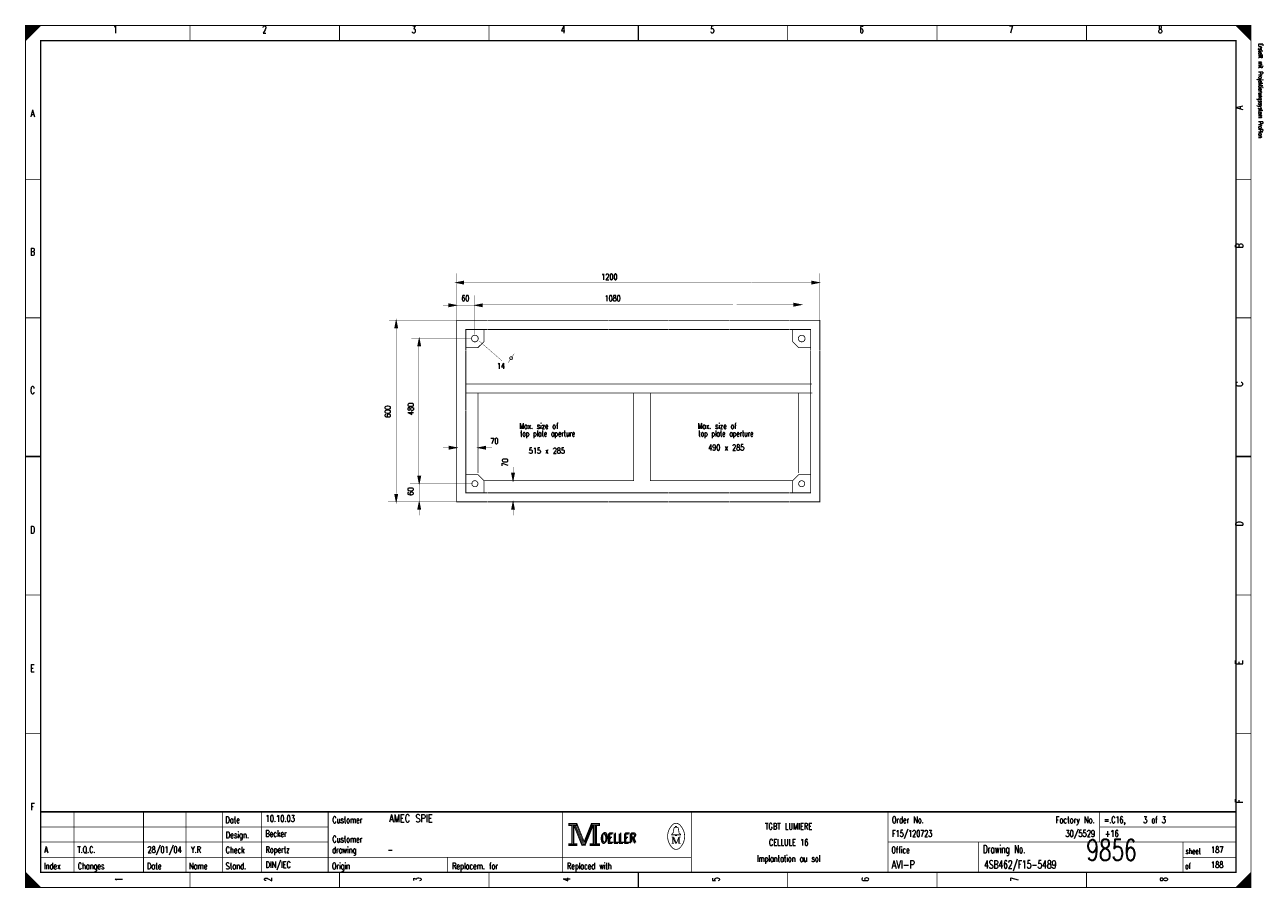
# Model space of a CAD drawing. Extents: x 0 to 409, y 0 to 285.
import ezdxf
from ezdxf.enums import TextEntityAlignment as Align

# ---------------------------------------------------------------- set-up
doc = ezdxf.new("R2010")
doc.units = 0
doc.header["$MEASUREMENT"] = 0
doc.linetypes.add('GESTRICHELT', pattern=[3.75, 3, -0.75])
doc.layers.get('0').update_dxf_attribs({"color": 9, "linetype": 'CONTINUOUS'})
doc.layers.add('1', color=7, linetype='CONTINUOUS')
doc.styles.get("Standard").update_dxf_attribs({"font": 'TXT', "bigfont": 'TXT'})

msp = doc.modelspace()

# ---------------------------------------------------------------- linework, layer by layer
at = {"color": 0, "const_width": 0.25, "flags": 128}
for points in [[(0, 142.5), (0, 285), (405, 285), (405, 0), (0, 0), (0, 142.5)], [(0, 285), (5, 285), (0, 280), (0, 285)], [(0.25, 285), (0.25, 280.25), (0.5, 280.5), (0.5, 285), (0.75, 285), (0.75, 280.75), (1, 281), (1, 285), (1.25, 285), (1.25, 281.25), (1.5, 281.5), (1.5, 285), (1.75, 285), (1.75, 281.75), (2, 282)], [(2, 282), (2, 285), (2.25, 285), (2.25, 282.25), (2.5, 282.5), (2.5, 285), (2.75, 285), (2.75, 282.75), (3, 283), (3, 285), (3.25, 285), (3.25, 283.25), (3.5, 283.5), (3.5, 285), (3.75, 285)], [(3.75, 285), (3.75, 283.75), (4, 284), (4, 285), (4.25, 285), (4.25, 284.25), (4.5, 284.5), (4.5, 285), (4.75, 285), (4.75, 284.75)], [(400, 285), (405, 280), (404.75, 280.25), (404.75, 285), (404.5, 285), (404.5, 280.5), (404.25, 280.75), (404.25, 285), (404, 285), (404, 281), (403.75, 281.25), (403.75, 285), (403.5, 285), (403.5, 281.5), (403.25, 281.75)], [(401.5, 283.5), (401.5, 285), (401.25, 285), (401.25, 283.75), (401, 284), (401, 285), (400.75, 285), (400.75, 284.25), (400.5, 284.5), (400.5, 285), (400.25, 285), (400.25, 284.75)], [(403.25, 281.75), (403.25, 285), (403, 285), (403, 282), (402.75, 282.25), (402.75, 285), (402.5, 285), (402.5, 282.5), (402.25, 282.75), (402.25, 285), (402, 285), (402, 283), (401.75, 283.25), (401.75, 285), (401.5, 285)], [(179.5, 21.2), (179.5, 20.5), (180.5, 20.5), (180.5, 14.5), (179.5, 14.5), (179.5, 13.8), (182.2, 13.8), (182.2, 14.5), (181.2, 14.5), (181.2, 20.5), (182.2, 20.5), (182.2, 21.2), (179.5, 21.2)], [(180.7, 20.7), (180.7, 14.3), (181, 14.3), (181, 20.7)], [(181.2, 20.5), (183.9, 13.8), (184.9, 13.8), (187.6, 20.5)], [(181.8, 20.5), (184.2, 14.6), (184.6, 14.6)], [(182.2, 21.2), (184.6, 15.2), (187, 21.2)], [(182.2, 20.5), (184.4, 14.9), (184.7, 14.9)], [(184.6, 14.2), (184.9, 14.2), (187.4, 20.5)], [(184.6, 14.6), (184.8, 14.6), (187.2, 20.5)], [(187.6, 20.5), (187.6, 14.5), (186.6, 14.5), (186.6, 13.8), (187.1, 13.8)], [(187, 21.2), (187, 20.5), (188, 20.5), (188, 14.5), (187, 14.5), (187, 13.8), (189.7, 13.8), (189.7, 14.5), (188.7, 14.5), (188.7, 20.5), (189.7, 20.5), (189.7, 21.2), (187, 21.2)], [(187.8, 20.7), (187.8, 14.3), (188.3, 14.3), (188.3, 20.7), (188.5, 20.7), (188.5, 14.3)], [(214.8, 17.4), (213.5, 17.4), (213.5, 17.6), (214, 18), (214.3, 19.6)], [(213.9, 16.7), (213.9, 14.6), (213.5, 14.6)], [(213.9, 16.7), (214.8, 14.6), (215.1, 14.6)], [(214.8, 19.9), (214.8, 20.2), (215.2, 20.2), (215.2, 19.9)], [(215.2, 17.4), (216.5, 17.4), (216.5, 17.6), (216, 18), (215.7, 19.6)], [(0, 5), (0, 0), (5, 0), (0, 5), (0.25, 4.75), (0.25, 0), (0.5, 0), (0.5, 4.5), (0.75, 4.25), (0.75, 0), (1, 0), (1, 4), (1.25, 3.75), (1.25, 0), (1.5, 0)], [(404.75, 4.75), (404.75, 0), (404.5, 0), (404.5, 4.5), (404.25, 4.25), (404.25, 0), (404, 0), (404, 4), (403.75, 3.75), (403.75, 0), (403.5, 0), (403.5, 3.5), (403.25, 3.25), (403.25, 0), (403, 0)], [(1.5, 0), (1.5, 3.5), (1.75, 3.25), (1.75, 0), (2, 0), (2, 3), (2.25, 2.75), (2.25, 0), (2.5, 0), (2.5, 2.5), (2.75, 2.25), (2.75, 0), (3, 0), (3, 2), (3.25, 1.75)], [(3.25, 1.75), (3.25, 0), (3.5, 0), (3.5, 1.5), (3.75, 1.25), (3.75, 0), (4, 0), (4, 1), (4.25, 0.75), (4.25, 0), (4.5, 0), (4.5, 0.5), (4.75, 0.25)], [(401.25, 1.25), (401.25, 0), (401, 0), (401, 1), (400.75, 0.75), (400.75, 0), (400.5, 0), (400.5, 0.5), (400.25, 0.25), (400.25, 0)], [(403, 0), (403, 3), (402.75, 2.75), (402.75, 0), (402.5, 0), (402.5, 2.5), (402.25, 2.25), (402.25, 0), (402, 0), (402, 2), (401.75, 1.75), (401.75, 0), (401.5, 0), (401.5, 1.5), (401.25, 1.25)]]:
    msp.add_lwpolyline(points, dxfattribs=at)
at = {"color": 0, "flags": 128}
for points, const_width in [([(0, 285), (405, 285), (405, 0), (0, 0)], 0.25), ([(5, 280), (400, 280), (400, 5), (5, 5)], 0.5), ([(5, 280), (400, 280), (400, 5), (5, 5)], 0.25), ([(179.7, 21), (182, 21), (182, 20.7), (179.7, 20.7)], 0.25), ([(187.2, 21), (189.5, 21), (189.5, 20.7), (187.2, 20.7)], 0.25), ([(214.8, 17.4), (215.2, 17.4), (215.2, 17.1), (214.8, 17.1)], 0.25), ([(179.7, 14.3), (182, 14.3), (182, 14), (179.7, 14)], 0.25), ([(186.8, 14.3), (189.5, 14.3), (189.5, 14), (186.8, 14)], 0.25)]:
    msp.add_lwpolyline(points, close=True, dxfattribs=dict(at, const_width=const_width))
at = {"color": 0}
for points, const_width in [([(54.375, 285), (54.375, 280)], 0.25), ([(103.75, 285), (103.75, 280)], 0.25), ([(153.125, 285), (153.125, 280)], 0.25), ([(202.5, 280), (202.5, 285)], 0.5), ([(202.5, 285), (202.5, 280)], 0.25), ([(251.875, 285), (251.875, 280)], 0.25), ([(301.25, 285), (301.25, 280)], 0.25), ([(350.625, 285), (350.625, 280)], 0.25), ([(0, 234.167), (5, 234.167)], 0.25), ([(405, 234.167), (400, 234.167)], 0.25), ([(0, 188.334), (5, 188.334)], 0.25), ([(405, 188.334), (400, 188.334)], 0.25), ([(5, 142.5), (0, 142.5)], 0.5), ([(0, 142.5), (5, 142.5)], 0.25), ([(400, 142.5), (405, 142.5)], 0.5), ([(405, 142.5), (400, 142.5)], 0.25), ([(0, 96.667), (5, 96.667)], 0.25), ([(405, 96.667), (400, 96.667)], 0.25), ([(0, 50.834), (5, 50.834)], 0.25), ([(405, 50.834), (400, 50.834)], 0.25), ([(400, 25), (5, 25)], 0.5), ([(16, 5), (16, 25)], 0.25), ([(39, 5), (39, 25)], 0.25), ([(53, 5), (53, 25)], 0.25), ([(65, 25), (65, 5)], 0.25), ([(78, 25), (78, 5)], 0.25), ([(100, 25), (100, 5)], 0.25), ([(177.5, 25), (177.5, 5)], 0.25), ([(220, 25), (220, 5)], 0.25), ([(285, 25), (285, 5)], 0.25), ([(355, 25), (355, 15)], 0.25), ([(181.5, 20.5), (184, 14.2)], 0.25), ([(184.7, 14.9), (187, 20.6)], 0.25), ([(5, 20), (100, 20)], 0.25), ([(213.5, 16.7), (214.2, 16.7)], 0.25), ([(214.2, 16.7), (215.1, 14.6)], 0.25), ([(214.6, 19.9), (215.5, 19.9)], 0.25), ([(215.1, 14.6), (215.9, 16.7)], 0.25), ([(215.9, 14.6), (215.9, 16.7)], 0.25), ([(215.9, 16.7), (216.5, 16.7)], 0.25), ([(216.1, 16.7), (216.1, 14.6)], 0.25), ([(355, 20), (400, 20)], 0.25), ([(5, 15), (100, 15)], 0.25), ([(184, 14.2), (184.6, 14.2)], 0.25), ([(213.9, 14.6), (214.3, 14.6)], 0.25), ([(216.5, 14.6), (215.7, 14.6)], 0.25), ([(285, 15), (400, 15)], 0.25), ([(315, 15), (315, 5)], 0.25), ([(382.5, 15), (382.5, 5)], 0.25), ([(5, 10), (220, 10)], 0.25), ([(139.5, 10), (139.5, 5)], 0.25), ([(382.5, 10), (400, 10)], 0.25), ([(54.375, 0), (54.375, 5)], 0.25), ([(103.75, 0), (103.75, 5)], 0.25), ([(153.125, 0), (153.125, 5)], 0.25), ([(202.5, 5), (202.5, 0)], 0.5), ([(202.5, 0), (202.5, 5)], 0.25), ([(251.875, 0), (251.875, 5)], 0.25), ([(301.25, 0), (301.25, 5)], 0.25), ([(350.625, 0), (350.625, 5)], 0.25), ([(405, 5), (400, 0)], 0.25), ([(4.75, 0), (4.75, 0.25)], 0.25)]:
    msp.add_lwpolyline(points, dxfattribs=dict(at, const_width=const_width))
at = {"color": 0, "const_width": 0.25, "flags": 128}
for points in [[(213.499601, 20.388348, 0.373815), (213.488, 13.425, 0.373815)], [(216.493359, 20.403602, 0.530775), (213.513, 20.413, 0.530775)], [(216.498075, 13.401685, 0.378582), (216.463, 20.438, 0.378582)], [(214.6, 19.9, 0.414214), (214.3, 19.6, 0.414214)], [(215.7, 19.6, 0.414214), (215.4, 19.9, 0.414214)], [(213.502705, 13.401803, 0.532213), (216.488, 13.388, 0.532213)]]:
    msp.add_lwpolyline(points, format="xyb", dxfattribs=at)
at = {"layer": '1', "color": 0, "const_width": 0.25, "flags": 128}
for points in [[(142.3, 200), (144.8, 200.5), (144.8, 199.5), (142.3, 200)], [(262.3, 200), (259.8, 200.5), (259.8, 199.5), (262.3, 200)], [(142.4, 192.5), (139.9, 193), (139.9, 192), (142.4, 192.5)], [(148.5, 192.5), (151, 193), (151, 192), (148.5, 192.5)], [(256.4, 192.7), (253.9, 193.2), (253.9, 192.2), (256.4, 192.7)], [(122.5, 187.5), (122, 185), (123, 185), (122.5, 187.5)], [(142.5, 177.6), (142.5, 187.5), (152.5, 187.5)], [(151.5, 184.5), (151.5, 180.5), (149.5, 178.5), (145.5, 178.5)], [(152.5, 184.5), (145.5, 184.5), (145.5, 177.6)], [(252.6, 187.5), (262.5, 187.5), (262.5, 177.6)], [(259.5, 177.6), (259.5, 184.5), (252.6, 184.5)], [(253.5, 184.5), (253.5, 180.5), (255.5, 178.5), (259.5, 178.5)], [(130.1, 181.5), (129.6, 179), (130.6, 179), (130.1, 181.5)], [(142.5, 145.4), (140, 145.9), (140, 144.9), (142.5, 145.4)], [(149.6, 145.4), (152.1, 145.9), (152.1, 144.9), (149.6, 145.4)], [(130.1, 133.5), (129.6, 136), (130.6, 136), (130.1, 133.5)], [(142.5, 137.5), (142.5, 127.5), (152.5, 127.5)], [(145.5, 137.5), (145.5, 130.5), (152.5, 130.5)], [(151.5, 130.5), (151.5, 134.5), (149.5, 136.5), (145.5, 136.5)], [(161.1, 134.5), (160.6, 137), (161.6, 137), (161.1, 134.5)], [(252.6, 130.5), (259.5, 130.5), (259.5, 137.5)], [(252.6, 127.5), (262.5, 127.5), (262.5, 137.5)], [(259.5, 136.5), (255.5, 136.5), (253.5, 134.5), (253.5, 130.5)], [(122.5, 127.5), (122, 130), (123, 130), (122.5, 127.5)], [(130.1, 127.5), (129.6, 125), (130.6, 125), (130.1, 127.5)], [(161.1, 127.5), (160.6, 125), (161.6, 125), (161.1, 127.5)]]:
    msp.add_lwpolyline(points, dxfattribs=at)
at = {"layer": '1', "color": 0}
for points, const_width in [([(142.5, 203.1), (142.5, 187.5)], 0.1), ([(262.5, 203.1), (262.5, 187.5)], 0.1), ([(144.8, 199.7), (142.3, 200)], 0.25), ([(142.4, 200), (144.8, 200.3)], 0.25), ([(142.4, 200), (144.8, 200.1)], 0.25), ([(142.6, 200), (144.8, 199.9)], 0.25), ([(144.8, 200), (172.4, 200)], 0.1), ([(172.4, 200), (192.5, 200)], 0.1), ([(192.4, 200), (212.4, 200)], 0.1), ([(212.4, 200), (239.8, 200)], 0.1), ([(239.9, 200), (259.9, 200)], 0.1), ([(259.8, 200.3), (262.3, 200)], 0.25), ([(259.8, 200.1), (262.1, 200)], 0.25), ([(259.8, 199.9), (262.3, 200)], 0.25), ([(262.3, 200), (259.8, 199.7)], 0.25), ([(138, 192.5), (148.5, 192.5)], 0.1), ([(139.9, 192.8), (142.4, 192.5)], 0.25), ([(139.9, 192.6), (142.2, 192.5)], 0.25), ([(142.4, 192.5), (139.9, 192.2)], 0.25), ([(139.9, 192.4), (142.4, 192.5)], 0.25), ([(151, 192.2), (148.5, 192.5)], 0.25), ([(148.5, 195.8), (148.5, 182.8)], 0.1), ([(148.6, 192.5), (151, 192.8)], 0.25), ([(148.6, 192.5), (151, 192.6)], 0.25), ([(148.8, 192.5), (151, 192.4)], 0.25), ([(172.4, 192.6), (150.9, 192.6)], 0.1), ([(172.4, 192.6), (192.5, 192.6)], 0.1), ([(192.5, 192.6), (212.5, 192.6)], 0.1), ([(212.5, 192.6), (233.8, 192.6)], 0.1), ([(235, 192.6), (255, 192.6)], 0.1), ([(253.9, 193), (256.4, 192.7)], 0.25), ([(253.9, 192.8), (256.2, 192.7)], 0.25), ([(256.4, 192.7), (253.9, 192.4)], 0.25), ([(253.9, 192.6), (256.4, 192.7)], 0.25), ([(256.6, 195.5), (256.6, 182.5)], 0.1), ([(120.1, 187.6), (142.5, 187.6)], 0.1), ([(122.5, 187.3), (122.1, 185)], 0.25), ([(122.5, 187.3), (122.3, 185)], 0.25), ([(122.5, 187.2), (122.8, 185)], 0.25), ([(122.5, 187.2), (122.6, 185)], 0.25), ([(122.7, 130.2), (122.7, 184.9)], 0.1), ([(152.6, 187.5), (172.5, 187.5)], 0.25), ([(152.6, 184.5), (172.5, 184.5)], 0.25), ([(172.6, 187.5), (192.5, 187.5)], 0.25), ([(172.6, 184.5), (192.5, 184.5)], 0.25), ([(192.6, 187.5), (212.5, 187.5)], 0.25), ([(192.6, 184.5), (212.5, 184.5)], 0.25), ([(212.6, 187.5), (232.5, 187.5)], 0.25), ([(212.6, 184.5), (232.5, 184.5)], 0.25), ([(232.6, 187.5), (252.5, 187.5)], 0.25), ([(232.6, 184.5), (252.5, 184.5)], 0.25), ([(127.5, 181.6), (147.5, 181.6)], 0.1), ([(130.1, 181.3), (129.7, 179)], 0.25), ([(130.1, 181.3), (129.9, 179)], 0.25), ([(130.1, 181.2), (130.2, 179)], 0.25), ([(130.1, 181.2), (130.4, 179)], 0.25), ([(149.9, 180.7), (157.4, 174.2)], 0.1), ([(130, 135.7), (130, 179)], 0.1), ([(142.5, 157.7), (142.5, 177.6)], 0.25), ([(145.5, 157.6), (145.5, 177.5)], 0.25), ([(161.5, 176.5), (159.5, 173.5)], 0.1), ([(259.5, 157.6), (259.5, 177.5)], 0.25), ([(262.5, 157.6), (262.5, 177.5)], 0.25), ([(166.5, 166.5), (145.5, 166.5)], 0.25), ([(259.9, 166.5), (165.9, 166.5)], 0.25), ([(166.5, 163.5), (145.5, 163.5)], 0.25), ([(260, 163.5), (166, 163.5)], 0.25), ([(142.5, 137.5), (142.5, 158.1)], 0.25), ([(145.5, 137.5), (145.5, 157.5)], 0.25), ([(259.5, 137.5), (259.5, 158)], 0.25), ([(262.5, 137.4), (262.5, 158.1)], 0.25), ([(138, 145.4), (140, 145.4)], 0.1), ([(140, 145.7), (142.5, 145.4)], 0.25), ([(140, 145.5), (142.3, 145.4)], 0.25), ([(140, 145.3), (142.5, 145.4)], 0.25), ([(142.5, 145.4), (140, 145.1)], 0.25), ([(152.1, 145.1), (149.6, 145.4)], 0.25), ([(149.7, 145.4), (152.1, 145.7)], 0.25), ([(149.7, 145.4), (152.1, 145.5)], 0.25), ([(149.9, 145.4), (152.1, 145.3)], 0.25), ([(152.1, 145.4), (154.1, 145.4)], 0.1), ([(130.1, 133.6), (129.8, 136)], 0.25), ([(130.1, 133.6), (130, 136)], 0.25), ([(130.1, 133.5), (130.2, 136)], 0.25), ([(130.1, 133.5), (130.4, 136)], 0.25), ([(161.1, 134.6), (160.8, 137)], 0.25), ([(161.1, 134.6), (161, 137)], 0.25), ([(161.1, 134.5), (161.2, 137)], 0.25), ([(161.1, 134.5), (161.4, 137)], 0.25), ([(161.1, 137), (161.1, 139)], 0.1), ([(127.1, 133.5), (147.8, 133.5)], 0.1), ([(130.1, 133.5), (130.1, 127.6)], 0.1), ([(119.8, 127.5), (142.5, 127.5)], 0.1), ([(122.5, 127.6), (122.2, 130)], 0.25), ([(122.5, 127.6), (122.4, 130)], 0.25), ([(122.5, 127.5), (122.6, 130)], 0.25), ([(122.5, 127.5), (122.8, 130)], 0.25), ([(130.1, 127.3), (129.7, 125)], 0.25), ([(130.1, 127.3), (129.9, 125)], 0.25), ([(130.1, 127.2), (130.2, 125)], 0.25), ([(130.1, 127.2), (130.4, 125)], 0.25), ([(130.1, 127.6), (130.1, 123)], 0.1), ([(152.6, 130.5), (172.5, 130.5)], 0.25), ([(152.6, 127.5), (172.5, 127.5)], 0.25), ([(161.1, 127.3), (160.7, 125)], 0.25), ([(161.1, 127.3), (160.9, 125)], 0.25), ([(161.1, 127.2), (161.4, 125)], 0.25), ([(161.1, 127.2), (161.2, 125)], 0.25), ([(161.1, 127.6), (161.1, 123)], 0.1), ([(172.6, 130.5), (192.5, 130.5)], 0.25), ([(172.6, 127.5), (192.5, 127.5)], 0.25), ([(192.5, 130.5), (212.5, 130.5)], 0.25), ([(192.6, 127.5), (212.5, 127.5)], 0.25), ([(212.6, 130.5), (232.5, 130.5)], 0.25), ([(212.6, 127.5), (232.5, 127.5)], 0.25), ([(232.6, 130.5), (252.5, 130.5)], 0.25), ([(232.6, 127.5), (252.5, 127.5)], 0.25)]:
    msp.add_lwpolyline(points, dxfattribs=dict(at, const_width=const_width))
at = {"layer": '1', "color": 0, "const_width": 0.25, "flags": 128}
for points in [[(149.6, 181.5, 1), (147.4, 181.5, 1)], [(257.6, 181.5, 1), (255.4, 181.5, 1)], [(161, 175, 1), (160, 175, 1)], [(149.5, 133.5, 1), (147.5, 133.5, 1)], [(257.5, 133.5, 1), (255.5, 133.5, 1)]]:
    msp.add_lwpolyline(points, format="xyb", close=True, dxfattribs=at)
at = {"layer": '1', "color": 0, "linetype": 'GESTRICHELT', "const_width": 0.25}
for points in [[(149.5, 163.5), (149.5, 137)], [(255.5, 163.5), (255.5, 137)], [(233.5, 134.5), (253.5, 134.5)]]:
    msp.add_lwpolyline(points, dxfattribs=at)
at = {"layer": '1', "color": 0, "linetype": 'GESTRICHELT', "const_width": 0.25, "flags": 128}
for points in [[(201, 163.5), (201, 134.5), (151.5, 134.5)], [(233.5, 134.5), (206.5, 134.5), (206.5, 163.5)]]:
    msp.add_lwpolyline(points, dxfattribs=at)

# ---------------------------------------------------------------- texts
at = {"color": 0}
for s, height, width, p in [('1', 2.38125, 0.672, (29.654421, 284.858032)), ('2', 2.38125, 0.672, (78.988169, 284.858032)), ('3', 2.38125, 0.672, (128.321918, 284.858032)), ('4', 2.38125, 0.672, (177.655666, 284.858032)), ('5', 2.38125, 0.672, (226.989415, 284.858032)), ('6', 2.38125, 0.672, (276.323163, 284.858032)), ('7', 2.38125, 0.672, (325.656912, 284.858032)), ('8', 2.38125, 0.672, (374.99066, 284.858032)), ('A', 2.38125, 0.76, (2.325654, 257.174346)), ('B', 2.38125, 0.76, (2.325654, 211.389788)), ('C', 2.38125, 0.76, (2.325654, 165.60523)), ('D', 2.38125, 0.76, (2.325654, 119.465753)), ('E', 2.38125, 0.76, (2.325654, 73.681196)), ('F', 2.38125, 0.76, (2.325654, 27.896638)), ('TGBT LUMIERE', 2.143125, 0.754667, (252.188667, 21.295143)), ('CELLULE 16', 2.143125, 0.736, (252.188667, 15.971357)), ('Implantation au sol', 2.143125, 0.618526, (252.188667, 10.647572))]:
    msp.add_text(s, height=height, dxfattribs=dict(at, width=width)).set_placement(p, align=Align.TOP_CENTER)
at = {"color": 0, "width": 0.622634}
msp.add_text('Erstellt mit Projektierungssystem ProPlan', height=1.42875, rotation=270, dxfattribs=at).set_placement((407.023879, 279.056912), align=Align.BOTTOM_LEFT)
at = {"color": 0, "width": 0.76}
for s, p in [('A', (399.909527, 257.174346)), ('B', (399.909527, 211.389788)), ('C', (399.921949, 165.60523)), ('D', (399.921949, 119.465753)), ('E', (399.909527, 73.681196)), ('F', (399.909527, 27.896638))]:
    msp.add_text(s, height=2.38125, rotation=90, dxfattribs=at).set_placement(p, align=Align.TOP_LEFT)
at = {"color": 0}
for s, height, width, p in [('Date', 2.143125, 0.64, (66.054919, 23.424658)), ('Customer', 2.143125, 0.62, (101.403082, 23.424658)), ('Order No.', 2.143125, 0.656889, (286.328331, 23.424658)), ('=.C16,    3 of 3', 2.143125, 0.682, (356.433717, 23.424658)), ('Design.', 2.143125, 0.636571, (66.191563, 18.455791)), ('Customer', 2.143125, 0.62, (101.403082, 17.036115)), ('OELLER', 3.095625, 0.76, (189.964259, 17.745953)), ('OELLER', 3.095625, 0.76, (189.964259, 17.745953)), ('OELLER', 3.095625, 0.76, (190.319178, 18.100872)), ('Check', 2.143125, 0.632, (66.11703, 13.486924)), ('drawing', 2.143125, 0.6, (101.328549, 13.486924)), ('Office', 2.143125, 0.626667, (286.154421, 13.486924)), ('Drawing No.', 2.619375, 0.646545, (316.427242, 13.983811)), ('sheet', 1.905, 0.6, (383.377397, 12.990037)), ('Index', 2.143125, 0.632, (6.086021, 8.163138)), ('Changes', 2.143125, 0.622857, (17.262422, 8.163138)), ('Stand.', 2.143125, 0.642667, (66.11703, 8.163138)), ('Origin', 2.143125, 0.626667, (101.266438, 8.163138)), ('Replacem. for', 2.143125, 0.627077, (140.973007, 8.163138)), ('Replaced with', 2.143125, 0.619692, (178.949346, 8.163138)), ('of', 1.905, 0.6, (383.228331, 8.021171)), ('Date', 2.143125, 0.64, (40.145828, 8.163138)), ('Name', 2.143125, 0.64, (54.03736, 8.163138))]:
    msp.add_text(s, height=height, dxfattribs=dict(at, width=width)).set_placement(p, align=Align.TOP_LEFT)
for s, height, width, p in [('10.10.03', 2.143125, 0.678, (79.33599, 21.082192)), ('AMEC SPIE', 2.619375, 0.752889, (120.157005, 20.769863)), ('Becker', 2.143125, 0.626667, (79.273879, 16.113325)), ('F15/120723', 2.143125, 0.6832, (286.390442, 16.113325)), ('+16', 2.143125, 0.68, (356.701681, 16.113325)), ('A', 2.143125, 0.76, (6.212017, 10.789539)), ('T.Q.C.', 2.143125, 0.728, (17.163045, 10.789539)), ('28/01/04', 2.143125, 0.678, (40.294894, 10.789539)), ('Y.R', 2.143125, 0.738667, (54.665567, 10.789539)), ('Ropertz', 2.143125, 0.622857, (79.323568, 10.789539)), ('-', 2.143125, 0.696, (119.651245, 10.789539)), ('9856', 7, 0.6928, (350.581462, 6.783637)), ('187', 2.143125, 0.672, (391.771233, 10.789539)), ('DIN/IEC', 2.143125, 0.750857, (79.348412, 5.820672)), ('AVI-P', 2.619375, 0.7472, (286.241376, 5.508344)), ('4SB462/F15-5489', 2.619375, 0.6928, (316.787484, 5.508344)), ('188', 2.143125, 0.672, (391.771233, 5.820672))]:
    msp.add_text(s, height=height, dxfattribs=dict(at, width=width)).set_placement(p, align=Align.BOTTOM_LEFT)
at = {"color": 0, "width": 0.646545}
msp.add_text('Factory No.', height=2.143125, dxfattribs=at).set_placement((353.349471, 23.424658), align=Align.TOP_RIGHT)
at = {"color": 0, "width": 0.675429}
msp.add_text('30/5529', height=2.143125, dxfattribs=at).set_placement((353.464819, 16.113325), align=Align.BOTTOM_RIGHT)
at = {"color": 0, "width": 0.672}
for s, p in [('1', (29.654421, 2.697385)), ('2', (78.988169, 2.697385)), ('3', (128.321918, 2.697385)), ('4', (177.655666, 2.697385)), ('5', (226.989415, 2.697385)), ('6', (276.323163, 2.697385)), ('7', (325.656912, 2.697385)), ('8', (374.99066, 2.697385))]:
    msp.add_text(s, height=2.38125, rotation=90, dxfattribs=at).set_placement(p, align=Align.TOP_CENTER)
at = {"layer": '1', "color": 0}
for s, width, p in [('1200', 0.672, (190.276588, 202.871731)), ('1080', 0.672, (191.341345, 195.77335)), ('14', 0.672, (155.750062, 173.41345)), ('Max. size of', 0.637333, (163.208686, 153.537983)), ('Max. size of', 0.637333, (222.125249, 153.537983)), ('70', 0.672, (153.620548, 148.569116)), ('top plate aperture', 0.610667, (163.444707, 151.053549)), ('top plate aperture', 0.610667, (222.36127, 151.053549)), ('515 x 285', 0.669333, (166.328425, 145.374844)), ('490 x 285', 0.669333, (225.599907, 146.439601))]:
    msp.add_text(s, height=1.905, dxfattribs=dict(at, width=width)).set_placement(p, align=Align.TOP_LEFT)
at = {"layer": '1', "color": 0, "width": 0.672}
msp.add_text('60', height=1.905, dxfattribs=at).set_placement((145.358032, 195.77335), align=Align.TOP_CENTER)
msp.add_text('600', height=1.905, rotation=90, dxfattribs=at).set_placement((121.223537, 157.328518), align=Align.BOTTOM_CENTER)
for s, p in [('480', (128.825903, 156.215982)), ('70', (160.009091, 139.179867)), ('60', (128.776214, 129.597053))]:
    msp.add_text(s, height=1.905, rotation=90, dxfattribs=at).set_placement(p, align=Align.BOTTOM_LEFT)

doc.saveas('drawing.dxf')
